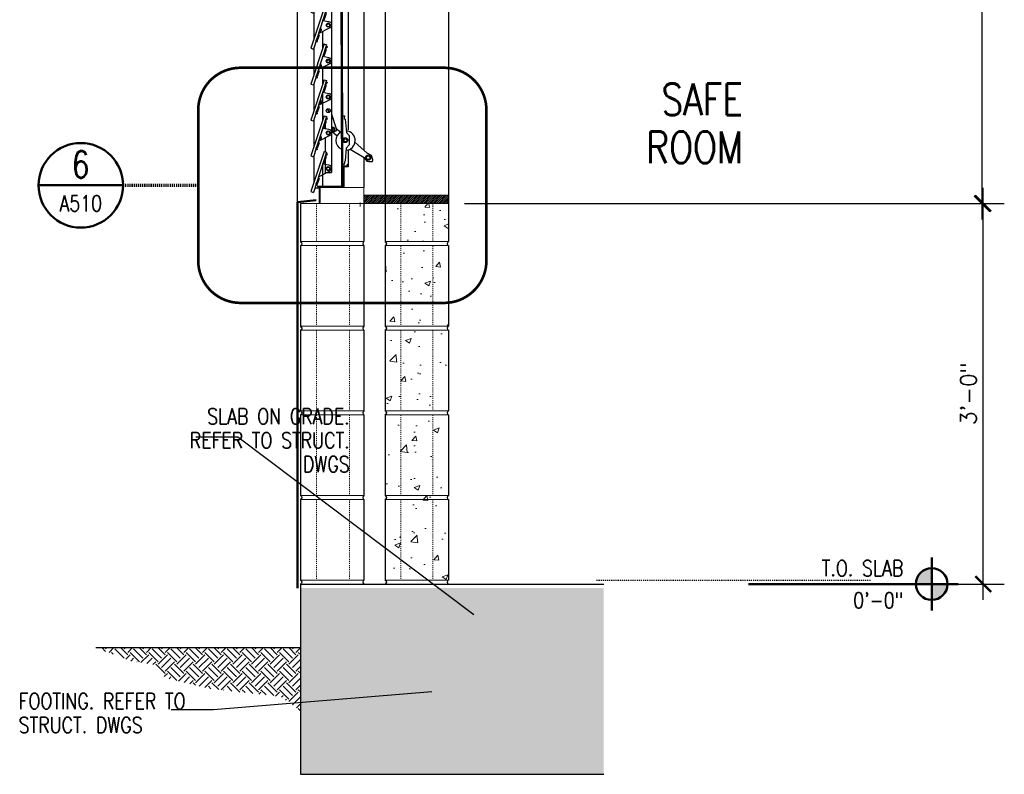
# Model space of a CAD drawing. Header units: inches. Extents: x -3803 to 30266, y -3756 to 4522.
# Tile 44 of 47: x 27311 to 27404, y 3628 to 3700. Entities that reach past the tile are written whole.
import ezdxf
from ezdxf.enums import TextEntityAlignment as Align

# ---------------------------------------------------------------- set-up
doc = ezdxf.new("R2010")
doc.units = ezdxf.units.IN
doc.header["$LTSCALE"] = 0.011
doc.header["$MEASUREMENT"] = 0
doc.header["$PDMODE"] = 1
for name, pattern in [('DGN Style 3', [2.233833, 1.595595, -0.638238]), ('HIDDEN2', [0.1875, 0.125, -0.0625]), ('PHANTOM2', [1.25, 0.625, -0.125, 0.125, -0.125, 0.125, -0.125])]:
    doc.linetypes.add(name, pattern=pattern)
doc.layers.get('0').update_dxf_attribs({"linetype": 'CONTINUOUS'})
doc.layers.get('Defpoints').update_dxf_attribs({"linetype": 'CONTINUOUS'})
for name, color, linetype in [('A-elev-8', 8, 'CONTINUOUS'), ('Flashing', 5, 'CONTINUOUS'), ('woodfill', 254, 'CONTINUOUS')]:
    doc.layers.add(name, color=color, linetype=linetype)
for name, color, linetype, lineweight in [('A-STAIRS', 3, 'CONTINUOUS', 0), ('A-STRC-GRID', 104, 'PHANTOM2', 25), ('DIM', 4, 'CONTINUOUS', 13), ('G-DIM', 9, 'CONTINUOUS', 18), ('G-NOTE', 134, 'CONTINUOUS', 18), ('G-PEN0', 174, 'CONTINUOUS', 13), ('G-PEN1', 214, 'CONTINUOUS', 18), ('G-PEN2', 8, 'CONTINUOUS', 25), ('G-PEN4', 4, 'CONTINUOUS', 50), ('G-PEN5', 3, 'CONTINUOUS', 70), ('G-REF', 144, 'CONTINUOUS', 50)]:
    doc.layers.add(name, color=color, linetype=linetype, lineweight=lineweight)
doc.styles.add('ROMANS', font='romans.shx')
doc.styles.add('ROMANS_SML_012', font='ROMANS.shx', dxfattribs={"width": 0.8, "height": 1.125})
doc.dimstyles.new('DIM_016', dxfattribs={"dimscale": 16, "dimtxt": 0.09375, "dimasz": 0.09375, "dimexe": 0.125, "dimexo": 0.09375, "dimgap": 0.03125, "dimtad": 1, "dimdec": 6, "dimrnd": 0.25, "dimzin": 15, "dimdsep": 46, "dimlunit": 4, "dimtxsty": 'ROMANS', "dimblk1": 'ARCHTICK', "dimblk2": 'ARCHTICK', "dimsah": 1, "dimcen": 0.0625, "dimdle": 0.09375, "dimclrd": 256, "dimclre": 256, "dimclrt": 134, "dimadec": 0, "dimazin": 0, "dimtfac": 1, "dimtdec": 6, "dimtix": 1, "dimtmove": 1, "dimatfit": 3, "dimfxl": 1, "dimtvp": 1.2, "dimfrac": 2, "dimtolj": 1, "dimtzin": 15, "dimarcsym": 0})

# ---------------------------------------------------------------- blocks, each defined once
blk = doc.blocks.new('FLR-REF2')
h = blk.add_hatch(color=256)
h.paths.add_polyline_path([(0, 0.0938, 0.414214), (-0.0938, 0), (0, 0)])
h.paths.add_polyline_path([(0.0938, 0), (0, 0), (0, -0.0938, 0.414214)])
for p, q in [((0, 0.1562), (0, -0.1562)), ((0.1562, 0), (-1.0834, 0)), ((0, 0), (0, 0))]:
    blk.add_line(p, q)
blk.add_circle((0, 0), 0.0938)
at = {"color": 134, "style": 'ROMANS', "width": 0.8}
for p in [(-0.168, 0.0469), (-0.168, -0.143)]:
    blk.add_attdef('XX', text='', height=0.0938, dxfattribs=at).set_placement(p, align=Align.RIGHT)
blk = doc.blocks.new('_ArchTick')
at = {"color": 0, "linetype": 'ByBlock', "const_width": 0.15}
blk.add_lwpolyline([(-0.5, -0.5), (0.5, 0.5)], dxfattribs=at)
blk = doc.blocks.new('*D44')
at = {"layer": 'Defpoints', "color": 0, "transparency": 16777216}
for p in [(27351.545, 3682.338), (27402.096, 3682.338), (27393.872, 3646.335)]:
    blk.add_point(p, dxfattribs=at)
at = {"layer": 'G-DIM', "lineweight": -2, "transparency": 16777216}
for p, q in [((27402.096, 3644.835), (27402.096, 3683.838)), ((27353.045, 3682.338), (27404.096, 3682.338)), ((27395.372, 3646.335), (27404.096, 3646.335))]:
    blk.add_line(p, q, dxfattribs=at)
at = {"layer": 'G-DIM', "lineweight": -2, "transparency": 16777216, "xscale": 1.5, "yscale": 1.5, "zscale": 1.5}
for p, rotation in [((27402.096, 3682.338), 90), ((27402.096, 3646.335), 270)]:
    blk.add_blockref('_ArchTick', p, dxfattribs=dict(at, rotation=rotation))
at = {"layer": 'G-DIM', "color": 134, "transparency": 16777216, "insert": (27400.703, 3664.337), "char_height": 1.5, "attachment_point": 5, "rotation": 90, "style": 'ROMANS'}
blk.add_mtext('\\A1;3\'-0"', dxfattribs=at)
blk = doc.blocks.new('DET-REF')
blk.add_line((0.25, 0), (-0.25, 0))
blk.add_circle((0, 0), 0.25)
at = {"style": 'ROMANS', "width": 0.8}
blk.add_attdef('A', text='', height=0.1562, dxfattribs=at).set_placement((-0.0013, 0.0449), align=Align.CENTER)
at = {"color": 134, "style": 'ROMANS', "width": 0.8}
blk.add_attdef('AXXX', text='', height=0.0938, dxfattribs=at).set_placement((0, -0.1538), align=Align.CENTER)
blk = doc.blocks.new('window on concrete')
at = {"layer": 'A-elev-8'}
for p, q in [((-0.059, 47.998), (-0.045, 47.998)), ((-3.897, 45.903), (-5.138, 42.101)), ((-3.659, 45.825), (-4.901, 42.023)), ((-4.053, 46.069), (-4.053, 45.426)), ((-3.897, 45.903), (-3.659, 45.825)), ((-2.384, 46.076), (-2.241, 1.646)), ((-2.288, 46.076), (-2.145, 1.505)), ((-1.792, 46.078), (-0.139, 46.078)), ((-1.721, 45.624), (-1.64, 45.624)), ((-1.64, 46.078), (-1.621, 6.978)), ((-0.139, 46.173), (-0.139, 5.045)), ((-3.808, 45.37), (-3.808, 44.661)), ((-4.053, 44.62), (-4.053, 41.913)), ((-3.808, 44.679), (-3.187, 44.679)), ((-3.187, 44.679), (-3.187, 2.924)), ((-3.897, 42.391), (-5.138, 38.588)), ((-5.138, 42.101), (-4.901, 42.023)), ((-3.659, 42.313), (-4.901, 38.511)), ((-3.664, 42.269), (-4.775, 38.931)), ((-3.897, 42.391), (-3.659, 42.313)), ((-3.808, 41.857), (-3.808, 41.148)), ((-4.055, 40.153), (-4.055, 38.509)), ((-3.897, 38.878), (-5.138, 35.076)), ((-5.138, 38.588), (-4.901, 38.511)), ((-3.659, 38.801), (-4.901, 34.998)), ((-3.897, 38.878), (-3.659, 38.801)), ((-4.053, 36.649), (-4.053, 35.004)), ((-3.897, 35.481), (-5.138, 31.679)), ((-3.659, 35.404), (-4.901, 31.601)), ((-3.897, 35.481), (-3.659, 35.404)), ((-5.138, 35.076), (-4.901, 34.998)), ((-4.053, 33.252), (-4.053, 31.607)), ((-3.897, 32.085), (-5.138, 28.282)), ((-5.138, 31.679), (-4.901, 31.601)), ((-3.659, 32.007), (-4.901, 28.205)), ((-3.897, 32.085), (-3.659, 32.007)), ((-4.053, 29.855), (-4.053, 28.211)), ((-3.897, 28.688), (-5.138, 24.886)), ((-5.138, 28.282), (-4.901, 28.205)), ((-3.659, 28.61), (-4.901, 24.808)), ((-3.897, 28.688), (-3.659, 28.61)), ((-4.053, 26.458), (-4.053, 24.814)), ((-3.897, 25.291), (-5.138, 21.489)), ((-3.659, 25.214), (-4.901, 21.411)), ((-3.897, 25.291), (-3.659, 25.214)), ((-5.138, 24.886), (-4.901, 24.808)), ((-4.053, 23.062), (-4.053, 21.417)), ((-3.897, 21.894), (-5.138, 18.092)), ((-5.138, 21.489), (-4.901, 21.411)), ((-3.659, 21.817), (-4.901, 18.014)), ((-3.897, 21.894), (-3.659, 21.817)), ((-4.053, 19.665), (-4.053, 18.02)), ((-3.897, 18.498), (-5.138, 14.695)), ((-5.138, 18.092), (-4.901, 18.014)), ((-3.659, 18.42), (-4.901, 14.618)), ((-3.897, 18.498), (-3.659, 18.42)), ((-4.053, 16.268), (-4.053, 14.624)), ((-3.897, 15.101), (-5.138, 11.298)), ((-3.659, 15.023), (-4.901, 11.221)), ((-3.897, 15.101), (-3.659, 15.023)), ((-5.138, 14.695), (-4.901, 14.618)), ((-4.053, 12.871), (-4.053, 11.227)), ((-3.897, 11.704), (-5.138, 7.902)), ((-5.138, 11.298), (-4.901, 11.221)), ((-3.659, 11.627), (-4.901, 7.824)), ((-3.897, 11.704), (-3.659, 11.627)), ((-4.053, 10.421), (-4.053, 7.83)), ((-3.644, 8.92), (-3.399, 8.636)), ((-3.595, 8.959), (-3.353, 8.679)), ((-3.897, 8.307), (-5.138, 4.505)), ((-5.138, 7.902), (-4.901, 7.824)), ((-5.138, 7.902), (-4.901, 7.824)), ((-3.659, 8.23), (-4.901, 4.427)), ((-3.664, 8.186), (-4.775, 4.848)), ((-3.897, 8.307), (-3.659, 8.23)), ((-3.808, 7.774), (-3.808, 7.065)), ((-3.808, 6.217), (-3.808, 4.905)), ((-3.897, 4.934), (-5.138, 1.131)), ((-3.659, 4.856), (-4.901, 1.054)), ((-3.897, 4.934), (-3.659, 4.856)), ((-1.621, 5.082), (-1.621, 3.482)), ((-5.138, 4.505), (-4.901, 4.427)), ((-3.808, 4.401), (-3.808, 2.838)), ((-0.139, 4.39), (-0.139, 1.509)), ((-4.053, 3.651), (-4.053, 1.646)), ((-3.192, 2.909), (-3.699, 2.909)), ((-5.138, 1.131), (-4.901, 1.054)), ((-4.758, 1.49), (-4.331, 1.49)), ((-4.732, 1.57), (-4.732, 1.49)), ((-4.331, 0), (-4.331, 1.509)), ((-0.046, 0.002), (-0.045, 0.002))]:
    blk.add_line(p, q, dxfattribs=at)
for points in [[(-1.64, 45.624), (-1.721, 45.624), (-1.721, 46.079), (-4.985, 46.065), (-4.986, 47.749)], [(-4.857, 46.065), (-4.857, 42.963)], [(-1.64, 46.078), (-1.64, 45.624)], [(-4.409, 43.365), (-4.349, 43.35), (-4.5, 42.969), (-4.593, 42.834), (-4.559, 42.699), (-4.606, 42.67), (-4.635, 42.829), (-4.407, 43.365)], [(-4.857, 42.157), (-4.857, 39.451)], [(-4.409, 39.852), (-4.349, 39.838), (-4.5, 39.457), (-4.593, 39.322), (-4.559, 39.187), (-4.606, 39.158), (-4.635, 39.316), (-4.407, 39.853)], [(-4.859, 38.638), (-4.859, 36.046)], [(-4.409, 36.34), (-4.349, 36.326), (-4.5, 35.944), (-4.593, 35.81), (-4.559, 35.675), (-4.606, 35.645), (-4.635, 35.804), (-4.407, 36.34)], [(-4.857, 35.134), (-4.857, 32.541)], [(-4.409, 32.943), (-4.349, 32.929), (-4.5, 32.548), (-4.593, 32.413), (-4.559, 32.278), (-4.606, 32.249), (-4.635, 32.407), (-4.407, 32.944)], [(-4.857, 31.737), (-4.857, 29.145)], [(-4.409, 29.546), (-4.349, 29.532), (-4.5, 29.151), (-4.593, 29.016), (-4.559, 28.881), (-4.606, 28.852), (-4.635, 29.011), (-4.407, 29.547)], [(-4.857, 28.34), (-4.857, 25.748)], [(-4.409, 26.15), (-4.349, 26.135), (-4.5, 25.754), (-4.593, 25.619), (-4.559, 25.484), (-4.606, 25.455), (-4.635, 25.614), (-4.407, 26.15)], [(-4.857, 24.943), (-4.857, 22.351)], [(-4.409, 22.753), (-4.349, 22.739), (-4.5, 22.357), (-4.593, 22.222), (-4.559, 22.087), (-4.606, 22.058), (-4.635, 22.217), (-4.407, 22.753)], [(-4.857, 21.546), (-4.857, 18.954)], [(-4.409, 19.356), (-4.349, 19.342), (-4.5, 18.961), (-4.593, 18.826), (-4.559, 18.691), (-4.606, 18.662), (-4.635, 18.82), (-4.407, 19.356)], [(-4.857, 18.15), (-4.857, 15.558)], [(-4.409, 15.959), (-4.349, 15.945), (-4.5, 15.564), (-4.593, 15.429), (-4.559, 15.294), (-4.606, 15.265), (-4.635, 15.423), (-4.407, 15.96)], [(-4.857, 14.753), (-4.857, 12.161)], [(-4.409, 12.563), (-4.349, 12.548), (-4.5, 12.167), (-4.593, 12.032), (-4.559, 11.897), (-4.606, 11.868), (-4.635, 12.027), (-4.407, 12.563)], [(-4.857, 11.356), (-4.857, 8.764)], [(-4.409, 9.166), (-4.349, 9.152), (-4.5, 8.77), (-4.593, 8.635), (-4.559, 8.5), (-4.606, 8.471), (-4.635, 8.63), (-4.407, 9.166)], [(-4.857, 7.959), (-4.857, 5.367)], [(-2.154, 8.308), (-1.975, 8.297), (-1.997, 8.051), (-1.899, 7.967), (-1.776, 6.735), (-1.519, 6.428), (-1.514, 5.554), (-1.824, 5.254), (-1.895, 4.045), (-1.97, 3.921), (-1.987, 3.678), (-2.156, 3.687)], [(-3.172, 6.843), (-2.666, 6.394)], [(-2.77, 7.1), (-2.309, 6.755)], [(-4.409, 5.769), (-4.349, 5.755), (-4.5, 5.374), (-4.593, 5.239), (-4.559, 5.104), (-4.606, 5.074), (-4.635, 5.233), (-4.407, 5.769)], [(-1.442, 5.153), (-0.105, 4.371), (0.152, 4.024), (0.32, 3.99), (0.69, 3.99), (0.723, 4.136), (0.6, 4.538), (0.175, 4.762), (-0.978, 5.802)], [(-4.857, 4.562), (-4.857, 1.994)], [(-2.144, 1.509), (-2.144, 3.578), (-1.695, 3.578), (-1.695, 3.712), (-1.619, 3.712), (-1.619, 3.482), (-2.041, 3.482), (-2.043, 1.509)], [(-4.409, 2.395), (-4.349, 2.381), (-4.5, 2), (-4.593, 1.865), (-4.559, 1.73), (-4.606, 1.701), (-4.635, 1.86), (-4.407, 2.396)], [(-4.331, 1.509), (-4.331, 1.576), (-4.483, 1.576), (-4.483, 1.646), (-2.241, 1.646)], [(-2.205, 1.505), (-2.205, 1.509), (-3.825, 1.509), (-3.825, 1.509)]]:
    blk.add_lwpolyline(points, dxfattribs=at)
for points in [[(-4.435, 43.506), (-3.318, 44.053, 0.796581), (-3.442, 44.587), (-4.001, 44.699), (-4.009, 44.744), (-3.977, 44.812), (-3.876, 44.832), (-3.853, 44.844), (-3.696, 45.327), (-3.691, 45.536), (-3.574, 45.636), (-3.609, 45.67), (-3.732, 45.563), (-3.746, 45.321), (-3.897, 44.861), (-3.895, 44.844), (-3.883, 44.831)], [(-4.435, 39.994), (-3.318, 40.54, 0.796581), (-3.442, 41.075), (-4.001, 41.187), (-4.009, 41.231), (-3.977, 41.299), (-3.876, 41.32), (-3.853, 41.332), (-3.696, 41.814), (-3.691, 42.023), (-3.574, 42.123), (-3.609, 42.158), (-3.732, 42.05), (-3.746, 41.808), (-3.897, 41.349), (-3.895, 41.332), (-3.883, 41.319)], [(-4.435, 36.482), (-3.318, 37.028, 0.796581), (-3.442, 37.562), (-4.001, 37.675), (-4.009, 37.719), (-3.977, 37.787), (-3.876, 37.807), (-3.853, 37.82), (-3.696, 38.302), (-3.691, 38.511), (-3.574, 38.611), (-3.609, 38.646), (-3.732, 38.538), (-3.746, 38.296), (-3.897, 37.837), (-3.895, 37.819), (-3.883, 37.807)], [(-4.435, 33.085), (-3.318, 33.631, 0.796581), (-3.442, 34.165), (-4.001, 34.278), (-4.009, 34.322), (-3.977, 34.39), (-3.876, 34.41), (-3.853, 34.423), (-3.696, 34.905), (-3.691, 35.114), (-3.574, 35.214), (-3.609, 35.249), (-3.732, 35.141), (-3.746, 34.899), (-3.897, 34.44), (-3.895, 34.423), (-3.883, 34.41)], [(-4.435, 29.688), (-3.318, 30.235, 0.796581), (-3.442, 30.769), (-4.001, 30.881), (-4.009, 30.925), (-3.977, 30.994), (-3.876, 31.014), (-3.853, 31.026), (-3.696, 31.509), (-3.691, 31.718), (-3.574, 31.817), (-3.609, 31.852), (-3.732, 31.744), (-3.746, 31.502), (-3.897, 31.043), (-3.895, 31.026), (-3.883, 31.013)], [(-4.435, 26.292), (-3.318, 26.838, 0.796581), (-3.442, 27.372), (-4.001, 27.484), (-4.009, 27.529), (-3.977, 27.597), (-3.876, 27.617), (-3.853, 27.629), (-3.696, 28.112), (-3.691, 28.321), (-3.574, 28.421), (-3.609, 28.455), (-3.732, 28.348), (-3.746, 28.106), (-3.897, 27.647), (-3.895, 27.629), (-3.883, 27.616)], [(-4.435, 22.895), (-3.318, 23.441, 0.796581), (-3.442, 23.975), (-4.001, 24.088), (-4.009, 24.132), (-3.977, 24.2), (-3.876, 24.22), (-3.853, 24.233), (-3.696, 24.715), (-3.691, 24.924), (-3.574, 25.024), (-3.609, 25.059), (-3.732, 24.951), (-3.746, 24.709), (-3.897, 24.25), (-3.895, 24.232), (-3.883, 24.22)], [(-4.009, 24.133), (-3.989, 24.046), (-3.419, 23.937, -0.804516), (-3.404, 23.385), (-4.45, 22.864), (-4.009, 24.133)], [(-4.435, 19.498), (-3.318, 20.044, 0.796581), (-3.442, 20.578), (-4.001, 20.691), (-4.009, 20.735), (-3.977, 20.803), (-3.876, 20.823), (-3.853, 20.836), (-3.696, 21.318), (-3.691, 21.527), (-3.574, 21.627), (-3.609, 21.662), (-3.732, 21.554), (-3.746, 21.312), (-3.897, 20.853), (-3.895, 20.836), (-3.883, 20.823)], [(-4.435, 16.101), (-3.318, 16.647, 0.796581), (-3.442, 17.182), (-4.001, 17.294), (-4.009, 17.338), (-3.977, 17.407), (-3.876, 17.427), (-3.853, 17.439), (-3.696, 17.922), (-3.691, 18.131), (-3.574, 18.23), (-3.609, 18.265), (-3.732, 18.157), (-3.746, 17.915), (-3.897, 17.456), (-3.895, 17.439), (-3.883, 17.426)], [(-4.435, 12.704), (-3.318, 13.251, 0.796581), (-3.442, 13.785), (-4.001, 13.897), (-4.009, 13.942), (-3.977, 14.01), (-3.876, 14.03), (-3.853, 14.042), (-3.696, 14.525), (-3.691, 14.734), (-3.574, 14.834), (-3.609, 14.868), (-3.732, 14.761), (-3.746, 14.518), (-3.897, 14.059), (-3.895, 14.042), (-3.883, 14.029)], [(-4.435, 9.308), (-3.318, 9.854, 0.796581), (-3.442, 10.388), (-4.001, 10.501), (-4.009, 10.545), (-3.977, 10.613), (-3.876, 10.633), (-3.853, 10.646), (-3.696, 11.128), (-3.691, 11.337), (-3.574, 11.437), (-3.609, 11.472), (-3.732, 11.364), (-3.746, 11.122), (-3.897, 10.663), (-3.895, 10.645), (-3.883, 10.633)], [(-3.187, 8.459), (-2.763, 7.098, -0.767087), (-3.18, 6.835)], [(-4.435, 5.911), (-3.318, 6.457, 0.796581), (-3.442, 6.991), (-4.001, 7.104), (-4.009, 7.148), (-3.977, 7.216), (-3.876, 7.236), (-3.853, 7.249), (-3.696, 7.731), (-3.691, 7.94), (-3.574, 8.04), (-3.609, 8.075), (-3.732, 7.967), (-3.746, 7.725), (-3.897, 7.266), (-3.895, 7.248), (-3.883, 7.236)], [(-4.435, 2.537), (-3.318, 3.084, 0.796581), (-3.442, 3.618), (-4.001, 3.73), (-4.009, 3.774), (-3.977, 3.843), (-3.876, 3.863), (-3.853, 3.875), (-3.696, 4.358), (-3.691, 4.567), (-3.574, 4.666), (-3.609, 4.701), (-3.732, 4.594), (-3.746, 4.351), (-3.897, 3.892), (-3.895, 3.875), (-3.883, 3.862)]]:
    blk.add_lwpolyline(points, format="xyb", dxfattribs=at)
for centre, radius in [((-3.503, 44.282), 0.189), ((-3.505, 44.274), 0.147), ((-3.503, 40.77), 0.189), ((-3.505, 40.762), 0.147), ((-3.503, 37.258), 0.189), ((-3.505, 37.25), 0.147), ((-3.503, 33.861), 0.189), ((-3.505, 33.853), 0.147), ((-3.503, 30.464), 0.189), ((-3.505, 30.456), 0.147), ((-3.503, 27.067), 0.189), ((-3.505, 27.06), 0.147), ((-3.503, 23.671), 0.189), ((-3.505, 23.663), 0.147), ((-3.503, 20.274), 0.189), ((-3.505, 20.266), 0.147), ((-3.503, 16.877), 0.189), ((-3.505, 16.869), 0.147), ((-3.503, 13.48), 0.189), ((-3.505, 13.472), 0.147), ((-3.503, 10.083), 0.189), ((-3.505, 10.076), 0.147), ((-3.503, 8.794), 0.189), ((-3.503, 6.687), 0.189), ((-3.505, 6.679), 0.147), ((-3.036, 7.046), 0.107), ((-1.892, 5.996), 0.233), ((-1.88, 5.984), 0.14), ((0.271, 4.345), 0.251), ((0.271, 4.345), 0.167), ((-3.503, 3.313), 0.189), ((-3.505, 3.305), 0.147)]:
    blk.add_circle(centre, radius, dxfattribs=at)
for centre, radius, start, end in [((-4.325, 43.834), 0.178, 253.46167, 68.24755), ((-4.343, 43.845), 0.109, 266.06037, 55.64885), ((-4.325, 40.321), 0.178, 253.46167, 68.24755), ((-4.343, 40.332), 0.109, 266.06037, 55.64885), ((-4.325, 36.835), 0.178, 253.46167, 68.24755), ((-4.343, 36.846), 0.109, 266.06037, 55.64885), ((-4.325, 33.439), 0.178, 253.46167, 68.24755), ((-4.343, 33.45), 0.109, 266.06037, 55.64885), ((-4.325, 30.042), 0.178, 253.46167, 68.24755), ((-4.343, 30.053), 0.109, 266.06037, 55.64885), ((-4.325, 26.645), 0.178, 253.46167, 68.24755), ((-4.343, 26.656), 0.109, 266.06037, 55.64885), ((-4.325, 23.248), 0.178, 253.46167, 68.24755), ((-4.343, 23.259), 0.109, 266.06037, 55.64885), ((-4.325, 19.851), 0.178, 253.46167, 68.24755), ((-4.343, 19.863), 0.109, 266.06037, 55.64885), ((-4.325, 16.455), 0.178, 253.46167, 68.24755), ((-4.343, 16.466), 0.109, 266.06037, 55.64885), ((-4.325, 13.058), 0.178, 253.46167, 68.24755), ((-4.343, 13.069), 0.109, 266.06037, 55.64885), ((-4.325, 9.661), 0.178, 253.46167, 68.24755), ((-4.343, 9.672), 0.109, 266.06037, 55.64885), ((-3.044, 7.037), 0.168, 211.55068, 148.44932), ((-1.866, 5.959), 0.911, 114.30276, 245.69724), ((-1.866, 5.959), 0.911, 271.87075, 85.1759), ((-4.325, 6.238), 0.178, 253.46167, 68.24755), ((-4.343, 6.249), 0.109, 266.06037, 55.64885)]:
    blk.add_arc(centre, radius, start, end, dxfattribs=at)
at = {"layer": 'DIM', "ltscale": 10}
blk.add_line((-4.906, 47.752), (-4.906, 48.003), dxfattribs=at)
at = {"layer": 'DIM', "ltscale": 10, "flags": 128}
blk.add_lwpolyline([(-0.647, 47.752), (-0.125, 47.752), (-0.139, 46.173), (-4.905, 46.173), (-4.906, 47.752), (-4.397, 47.752)], dxfattribs=at)
blk.add_lwpolyline([(-0.139, 0.002), (-4.262, 0), (-4.262, 1.509), (-0.139, 1.509)], close=True, dxfattribs=at)
blk = doc.blocks.new('building section prot. 2')
at = {"layer": 'A-STAIRS', "ltscale": 10, "true_color": 0xc7c8ca}
h = blk.add_hatch(dxfattribs=at)
h.set_pattern_fill('EARTH', color=9, scale=5, angle=45)
h.set_pattern_definition([(45, (-32010.3583, -3544.3353), (0, 1.767766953), [1.25, -1.25]), (45, (-32010.6897, -3544.0038), (0, 1.767766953), [1.25, -1.25]), (45, (-32011.0212, -3543.6724), (0, 1.767766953), [1.25, -1.25]), (135, (-32011.0212, -3543.4514), (-1.767766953, 1e-16), [1.25, -1.25]), (135, (-32010.6897, -3543.12), (-1.767766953, 1e-16), [1.25, -1.25]), (135, (-32010.3583, -3542.7885), (-1.767766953, 1e-16), [1.25, -1.25])])
h.paths.add_polyline_path([(-19.368, -6), (0.001, -6), (0.001, -12), (-1.888, -10.65), (-8.679, -9.878), (-12.783, -8.863), (-13.81, -7.633), (-16.08, -7.276)])
at = {"layer": 'G-PEN0'}
h = blk.add_hatch(dxfattribs=at)
h.set_pattern_fill('AR-CONC', color=256, scale=0.75, style=0)
h.set_pattern_definition([(50, (-29871.7605, -3650.3353), (5.3794514, -0.470641), [0.5625, -6.1875]), (355, (-29871.7605, -3650.3353), (-1.040635, 5.641441), [0.45, -4.95]), (100.451444, (-29871.312, -3650.3745), (4.33881635, 5.1707999), [0.4780514, -5.2585658]), (46.1842, (-29871.7605, -3648.835), (8.00431, -1.2413946), [0.84375, -9.28125]), (96.635635, (-29871.0935, -3648.939), (7.0099646, 7.3058895), [0.7170776, -7.8878532]), (351.184164, (-29871.7605, -3648.835), (7.0099646, 7.3058895), [0.675, -7.425]), (21, (-29871.0105, -3649.2103), (4.4768029, -3.0196417), [0.5625, -6.1875]), (326, (-29871.0105, -3649.2103), (1.824865, 5.4386253), [0.45, -4.95]), (71.451445, (-29870.6375, -3649.462), (6.3016678, 2.41898365), [0.4780514, -5.2585658]), (37.5, (-29871.7605, -3650.3353), (0.09119891, 2.4967039), [0, -4.89, 0, -5.025, 0, -4.96875]), (7.5, (-29871.7605, -3650.3353), (1.97302153, 2.95808784), [0, -2.865, 0, -4.7775, 0, -1.89375]), (327.5, (-29873.433, -3650.3353), (4.00366827, -0.16916154), [0, -1.875, 0, -5.85, 0, -7.7625]), (317.5, (-29874.183, -3650.3353), (4.37389627, 0.75078737), [0, -2.4375, 0, -3.885, 0, -5.5125])])
h.paths.add_polyline_path([(7.998, 36.003), (14, 36.003), (13.998, 0), (8, 0)])
h.paths.add_polyline_path([(8.748, 96), (14.607, 96), (14.678, 84.006), (8.678, 83.999)])
at = {"layer": 'G-PEN0', "true_color": 0xc7c8ca}
blk.add_hatch(color=9, dxfattribs=at).paths.add_polyline_path([(0, -0.375), (0, -18), (28.673, -18), (28.673, -0.375)])
at = {"layer": 'woodfill', "ltscale": 10}
h = blk.add_hatch(dxfattribs=at)
h.set_pattern_fill('ANSI31', color=256)
h.set_pattern_definition([(45, (-32118.69053, -3670.33537), (-0.08838834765, 0.08838834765), [])])
h.paths.add_polyline_path([(14, 36.003), (6, 36.003), (5.986, 36.78), (14, 36.78)])
at = {"color": 5, "ltscale": 10}
for p, q in [((0, 0), (0, -18)), ((0, 0), (28.673, 0)), ((0, -18), (28.673, -18))]:
    blk.add_line(p, q, dxfattribs=at)
at = {"color": 6, "ltscale": 10}
blk.add_line((-19.369, -6), (0, -6), dxfattribs=at)
at = {"layer": 'DIM', "ltscale": 10}
for p, q in [((0, 35.969), (6.125, 36.003)), ((8, 36.003), (14, 36.003))]:
    blk.add_line(p, q, dxfattribs=at)
blk.add_lwpolyline([(14, 36.003), (5.986, 36.003), (6, 36.78), (14, 36.78)], close=True, dxfattribs=at)
at = {"layer": 'Flashing', "const_width": 0.0239}
blk.add_lwpolyline([(1.478, 36.082), (-0.172, 36.082)], dxfattribs=at)
at = {"layer": 'G-PEN0', "flags": 128}
for points in [[(6, 32.398), (0, 32.398), (0, 36.003), (6, 36.003)], [(14, 32.398), (8, 32.398), (8, 36.003), (14, 36.003)], [(6, 24.392), (0, 24.392), (0, 32.017), (6, 32.017)], [(14, 24.392), (8, 24.392), (8, 32.017), (14, 32.017)], [(6, 16.386), (0, 16.386), (0, 24.011), (6, 24.011)], [(14, 16.386), (8, 16.386), (8, 24.011), (14, 24.011)], [(6, 8.381), (0, 8.381), (0, 16.006), (6, 16.006)], [(14, 8.381), (8, 8.381), (8, 16.006), (14, 16.006)], [(6, 0.375), (0, 0.375), (0, 8), (6, 8)], [(14, 0.375), (8, 0.375), (8, 8), (14, 8)]]:
    blk.add_lwpolyline(points, close=True, dxfattribs=at)
at = {"layer": 'G-PEN1', "linetype": 'Continuous'}
for p, q in [((6, 36.003), (0, 36.003)), ((6, 36.003), (0, 36.003)), ((14, 36.003), (8, 36.003)), ((14, 36.003), (8, 36.003)), ((0, 32.398), (6, 32.398)), ((6, 32.017), (0, 32.017)), ((6, 32.017), (0, 32.017)), ((6, 32.017), (0, 32.017)), ((8, 32.398), (14, 32.398)), ((14, 32.017), (8, 32.017)), ((14, 32.017), (8, 32.017)), ((14, 32.017), (8, 32.017)), ((0, 24.392), (6, 24.392)), ((8, 24.392), (14, 24.392)), ((6, 24.011), (0, 24.011)), ((6, 24.011), (0, 24.011)), ((6, 24.011), (0, 24.011)), ((14, 24.011), (8, 24.011)), ((14, 24.011), (8, 24.011)), ((14, 24.011), (8, 24.011)), ((0, 16.386), (6, 16.386)), ((6, 16.006), (0, 16.006)), ((6, 16.006), (0, 16.006)), ((6, 16.006), (0, 16.006)), ((8, 16.386), (14, 16.386)), ((14, 16.006), (8, 16.006)), ((14, 16.006), (8, 16.006)), ((14, 16.006), (8, 16.006)), ((0, 8.381), (6, 8.381)), ((8, 8.381), (14, 8.381)), ((6, 8), (0, 8)), ((14, 8), (8, 8)), ((0, 0.375), (6, 0.375)), ((13.5, 0.381), (8, 0.381)), ((8, 0.375), (14, 0.375)), ((8, 0), (14, 0))]:
    blk.add_line(p, q, dxfattribs=at)
at = {"layer": 'G-PEN1', "linetype": 'DGN Style 3'}
for p, q in [((1.5, 36.003), (1.5, 32.398)), ((4.625, 36.003), (4.625, 32.398)), ((9.5, 36.003), (9.5, 32.398)), ((12.5, 36.003), (12.5, 32.398)), ((1.5, 32.017), (1.5, 24.392)), ((4.625, 32.017), (4.625, 24.392)), ((9.5, 32.017), (9.5, 24.392)), ((12.5, 32.017), (12.5, 24.392)), ((1.5, 24.011), (1.5, 16.386)), ((4.625, 24.011), (4.625, 16.386)), ((9.5, 24.011), (9.5, 16.386)), ((12.5, 24.011), (12.5, 16.386)), ((1.5, 16.006), (1.5, 8.381)), ((4.625, 16.006), (4.625, 8.381)), ((9.5, 16.006), (9.5, 8.381)), ((12.5, 16.006), (12.5, 8.381)), ((1.5, 8), (1.5, 0.375)), ((4.625, 8), (4.625, 0.375)), ((9.5, 8), (9.5, 0.375)), ((12.5, 8), (12.5, 0.375))]:
    blk.add_line(p, q, dxfattribs=at)
at = {"layer": 'G-PEN2'}
for p, q in [((8, 83.999), (8, 36.003)), ((14, 84.006), (14, 36.003)), ((-0.272, 36.126), (-0.272, 83.751)), ((0, 35.997), (0, 32.392)), ((6, 36.003), (6, 32.398)), ((8, 36.003), (8, 32.398)), ((14, 36.003), (14, 32.398)), ((0, 32.011), (0, 24.386)), ((6, 32.017), (6, 24.392)), ((8, 32.017), (8, 24.392)), ((14, 32.017), (14, 24.392)), ((0, 24.005), (0, 16.381)), ((6, 24.011), (6, 16.386)), ((8, 24.011), (8, 16.386)), ((14, 24.011), (14, 16.386)), ((0, 16), (0, 8.375)), ((6, 16.006), (6, 8.381)), ((8, 16.006), (8, 8.381)), ((14, 16.006), (14, 8.381)), ((0, 8), (0, 0.375)), ((6, 8), (6, 0.375)), ((8, 8), (8, 0.375)), ((14, 8), (14, 0.375))]:
    blk.add_line(p, q, dxfattribs=at)
for centre, start, end in [((14.089, 36.19), 115.4761, 244.5239), ((14.089, 36.19), 115.4761, 244.5239), ((6.089, 32.204), 115.4761, 244.5239), ((6.089, 32.204), 115.4761, 244.5239), ((6.089, 32.204), 115.4761, 244.5239), ((7.911, 32.204), 295.4761, 64.5239), ((7.911, 32.204), 295.4761, 64.5239), ((7.911, 32.204), 295.4761, 64.5239), ((14.089, 32.204), 115.4761, 244.5239), ((14.089, 32.204), 115.4761, 244.5239), ((14.089, 32.204), 115.4761, 244.5239), ((6.089, 24.199), 115.4761, 244.5239), ((6.089, 24.199), 115.4761, 244.5239), ((6.089, 24.199), 115.4761, 244.5239), ((7.911, 24.199), 295.4761, 64.5239), ((7.911, 24.199), 295.4761, 64.5239), ((7.911, 24.199), 295.4761, 64.5239), ((14.089, 24.199), 115.4761, 244.5239), ((14.089, 24.199), 115.4761, 244.5239), ((14.089, 24.199), 115.4761, 244.5239), ((6.089, 16.193), 115.4761, 244.5239), ((6.089, 16.193), 115.4761, 244.5239), ((6.089, 16.193), 115.4761, 244.5239), ((7.911, 16.193), 295.4761, 64.5239), ((7.911, 16.193), 295.4761, 64.5239), ((7.911, 16.193), 295.4761, 64.5239), ((14.089, 16.193), 115.4761, 244.5239), ((14.089, 16.193), 115.4761, 244.5239), ((14.089, 16.193), 115.4761, 244.5239), ((6.089, 8.187), 115.4761, 244.5239), ((7.911, 8.187), 295.4761, 64.5239), ((14.089, 8.187), 115.4761, 244.5239), ((6.089, 0.187), 115.4761, 244.5239), ((7.911, 0.187), 295.4761, 64.5239), ((14.089, 0.187), 115.4761, 244.5239)]:
    blk.add_arc(centre, 0.208, start, end, dxfattribs=at)
at = {"layer": 'G-PEN2', "extrusion": (0, 0, -1)}
for centre in [(0.089, 32.204), (0.089, 32.204), (0.089, 32.204), (0.089, 32.204), (0.089, 32.199), (-7.911, 32.204), (-7.911, 32.204), (-7.911, 32.204), (0.089, 24.199), (0.089, 24.199), (0.089, 24.199), (0.089, 24.199), (0.089, 24.193), (-7.911, 24.199), (-7.911, 24.199), (-7.911, 24.199), (0.089, 16.193), (0.089, 16.193), (0.089, 16.193), (0.089, 16.193), (0.089, 16.187), (-7.911, 16.193), (-7.911, 16.193), (-7.911, 16.193), (0.089, 8.187), (0.089, 8.187), (-7.911, 8.187), (0.089, 0.187), (-7.911, 0.187)]:
    blk.add_arc(centre, 0.208, 115.4761, 244.5239, dxfattribs=at)
at = {"layer": 'G-PEN4'}
for p, q in [((1.478, 36.313), (-0.272, 36.129)), ((-0.272, 36.129), (-0.272, -0.375))]:
    blk.add_line(p, q, dxfattribs=at)
blk.add_blockref('window on concrete', (6.125, 36.003))
blk = doc.blocks.new('*D90')
at = {"layer": 'Defpoints', "color": 0, "transparency": 16777216}
for p in [(27387.315, 3730.335), (27402.008, 3730.335), (27351.545, 3682.338)]:
    blk.add_point(p, dxfattribs=at)
at = {"layer": 'G-DIM', "lineweight": -2, "transparency": 16777216}
for p, q in [((27402.008, 3680.838), (27402.008, 3731.835)), ((27388.815, 3730.335), (27404.008, 3730.335)), ((27353.045, 3682.338), (27404.008, 3682.338))]:
    blk.add_line(p, q, dxfattribs=at)
at = {"layer": 'G-DIM', "lineweight": -2, "transparency": 16777216, "xscale": 1.5, "yscale": 1.5, "zscale": 1.5}
for p, rotation in [((27402.008, 3730.335), 90), ((27402.008, 3682.338), 270)]:
    blk.add_blockref('_ArchTick', p, dxfattribs=dict(at, rotation=rotation))
at = {"layer": 'G-DIM', "color": 134, "transparency": 16777216, "insert": (27400.615, 3706.337), "char_height": 1.5, "attachment_point": 5, "rotation": 90, "style": 'ROMANS'}
blk.add_mtext('\\A1;4\'-0"', dxfattribs=at)

msp = doc.modelspace()

# ---------------------------------------------------------------- linework, layer by layer
at = {"layer": 'A-STRC-GRID'}
msp.add_line((27365.5329999, 3646.7102919), (27391.4913498, 3646.7102919), dxfattribs=at)
at = {"layer": 'G-DIM', "ltscale": 10}
msp.add_line((27343.1705852, 3682.0675609), (27343.1705852, 3682.4425609), dxfattribs=at)
at = {"layer": 'G-PEN5', "linetype": 'HIDDEN2', "ltscale": 100, "const_width": 0.25}
msp.add_lwpolyline([(27351.1245039, 3695.1853426), (27331.8697414, 3695.1853426, 0.4142135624), (27327.8697414, 3691.1853426), (27327.8697414, 3676.9358565, 0.4142135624), (27331.8697414, 3672.9358565), (27351.1245039, 3672.9358565, 0.4142135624), (27355.1245039, 3676.9358565), (27355.1245039, 3691.1853426, 0.4142135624)], format="xyb", close=True, dxfattribs=at)
at = {"layer": 'G-PEN5', "linetype": 'HIDDEN2'}
msp.add_lwpolyline([(27320.7732727, 3684.0605995), (27327.8697414, 3684.0605995)], dxfattribs=at)

# ---------------------------------------------------------------- block references
msp.add_blockref('building section prot. 2', (27337.5453884, 3646.3352919))
at = {"layer": 'G-REF', "xscale": 16, "yscale": 16, "zscale": 16}
msp.add_blockref('DET-REF', (27316.7675203, 3684.0605995), dxfattribs=at).add_auto_attribs({'A': '6', 'AXXX': 'A510'})
at = {"layer": 'G-REF'}
ref = msp.add_blockref('FLR-REF2', (27397.2337909, 3646.3352919), dxfattribs=dict(at, xscale=16, yscale=16, zscale=16))
ref.add_attrib('XX', 'T.O. SLAB', dxfattribs={"layer": '0', "color": 134, "height": 1.5, "style": 'ROMANS', "width": 0.8}).set_placement((27394.5460449, 3647.0852919), align=Align.RIGHT)
ref.add_attrib('XX', '0\'-0"', dxfattribs={"layer": '0', "color": 134, "height": 1.5, "style": 'ROMANS', "width": 0.8}).set_placement((27394.5460449, 3644.0476548), align=Align.RIGHT)

# ---------------------------------------------------------------- texts
at = {"layer": 'G-NOTE', "line_spacing_factor": 0.903611, "style": 'ROMANS_SML_012'}
for s, insert, char_height, attachment_point in [('\\A1;SAFE\\PROOM', (27379.3923657, 3689.925299), 3, 6), ('\\A1;\\pxqr;SLAB ON GRADE.\\PREFER TO STRUCT.\\PDWGS', (27327.0738885, 3659.9393946), 1.5, 4), ('\\A1;FOOTING. REFER TO \\PSTRUCT. DWGS', (27310.8914542, 3634.1284741), 1.5, 4)]:
    msp.add_mtext(s, dxfattribs=dict(at, insert=insert, char_height=char_height, attachment_point=attachment_point))

# ---------------------------------------------------------------- dimensions: what is measured, and where the dimension line sits
at = {"layer": 'G-DIM'}
for base, p1, p2, picture, middle in [((27402.0077975, 3730.3352919), (27351.5453448, 3682.3379505), (27387.3146481, 3730.3352919), '*D90', (27400.6149403, 3706.3366212)), ((27402.0955067, 3682.3379505), (27393.8720751, 3646.3352919), (27351.5453448, 3682.3379505), '*D44', (27400.7026496, 3664.3366212))]:
    dim = msp.add_linear_dim(base=base, p1=p1, p2=p2, angle=90, dimstyle='DIM_016', dxfattribs=at)
    dim.commit()
    dim.dimension.update_dxf_attribs({"geometry": picture, "text_midpoint": middle})

# ---------------------------------------------------------------- leaders
at = {"layer": 'G-NOTE'}
for points in [[(27353.9316043, 3643.4383973), (27331.6327029, 3660.2333112), (27327.6313138, 3660.2333112)], [(27349.9653896, 3636.1481521), (27329.3263702, 3634.4223907), (27325.3249811, 3634.4223907)]]:
    msp.add_leader(points, dimstyle='DIM_016', dxfattribs=at)

doc.saveas('drawing.dxf')
